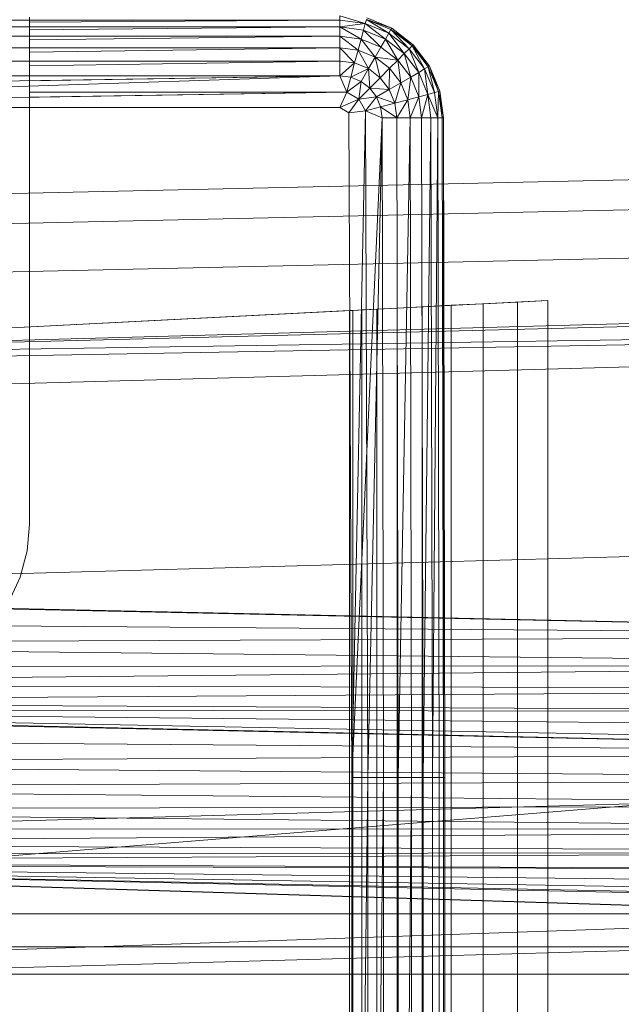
# Model space of a CAD drawing. Header units: metres. Extents: x 397.7 to 427.5, y 12.6 to 28.4.
# Tile 67 of 124: x 407.6576 to 407.7428, y 26.374 to 26.5134. Entities that reach past the tile are written whole.
import ezdxf

# ---------------------------------------------------------------- set-up
doc = ezdxf.new("R2010")
doc.units = ezdxf.units.M
doc.layers.add('A-DETL-____-MBND', color=7, linetype='Continuous', lineweight=18)

# ---------------------------------------------------------------- blocks, each defined once
blk = doc.blocks.new('Family - Inodor P5-151873-08_CLI_AIRE_P5')
at = {"layer": 'A-DETL-____-MBND', "color": 253, "true_color": 0xaaaaaa}
for p, q in [((0.15024, 0.40211), (0.01521, 0.40211)), ((0.10628, 0.40251), (0.10628, 0.40211)), ((0.15024, 0.40211), (0.10628, 0.40211)), ((0.10628, 0.40211), (0.15024, 0.40211)), ((0.10628, 0.40211), (0.10628, 0.40179)), ((0.15024, 0.40211), (0.10628, 0.40179)), ((0.15024, 0.40211), (0.10628, 0.40179)), ((0.10628, 0.40179), (0.10628, 0.40114)), ((0.15024, 0.40271), (0.15024, 0.40211)), ((0.15382, 0.40164), (0.15024, 0.40271)), ((0.15024, 0.40271), (0.15024, 0.40211)), ((0.15382, 0.40164), (0.15024, 0.40271)), ((0.15024, 0.40211), (0.15024, 0.40271)), ((0.15382, 0.40164), (0.15024, 0.40211)), ((0.15024, 0.40114), (0.15024, 0.40211)), ((0.15382, 0.40164), (0.15024, 0.40211)), ((0.15382, 0.40164), (0.15024, 0.40211)), ((0.15024, 0.40114), (0.15024, 0.40211)), ((0.15024, 0.40211), (0.15024, 0.40114)), ((0.15382, 0.40164), (0.15024, 0.40114)), ((0.15024, 0.40114), (0.15382, 0.40164)), ((0.15382, 0.40164), (0.15357, 0.4007)), ((0.15357, 0.4007), (0.15382, 0.40164)), ((0.15357, 0.4007), (0.15382, 0.40164)), ((0.15398, 0.40221), (0.15382, 0.40164)), ((0.15398, 0.40221), (0.15382, 0.40164)), ((0.15382, 0.40164), (0.15398, 0.40221)), ((0.15716, 0.40025), (0.15382, 0.40164)), ((0.15716, 0.40025), (0.15382, 0.40164)), ((0.15668, 0.39941), (0.15382, 0.40164)), ((0.15716, 0.40025), (0.15382, 0.40164)), ((0.15668, 0.39941), (0.15382, 0.40164)), ((0.15746, 0.40077), (0.15398, 0.40221)), ((0.15756, 0.40094), (0.15398, 0.40221)), ((0.15716, 0.40025), (0.15398, 0.40221)), ((0.15756, 0.40094), (0.15398, 0.40221)), ((0.15746, 0.40077), (0.15398, 0.40221)), ((0.15746, 0.40077), (0.15398, 0.40221)), ((0.15716, 0.40025), (0.15398, 0.40221)), ((0.15403, 0.40241), (0.15756, 0.40094)), ((0.15403, 0.40241), (0.15756, 0.40094)), ((0.15403, 0.40241), (0.15756, 0.40094)), ((0.15756, 0.40094), (0.15403, 0.40241)), ((0.15024, 0.40114), (0.01521, 0.40114)), ((0.15024, 0.40114), (0.10628, 0.40114)), ((0.10628, 0.40114), (0.15024, 0.40114)), ((0.10628, 0.40114), (0.10628, 0.40071)), ((0.15024, 0.40114), (0.10628, 0.40071)), ((0.15024, 0.40114), (0.10628, 0.40071)), ((0.10628, 0.40071), (0.10628, 0.39982)), ((0.15357, 0.4007), (0.15024, 0.40114)), ((0.15024, 0.40114), (0.15024, 0.39982)), ((0.15357, 0.4007), (0.15024, 0.40114)), ((0.15357, 0.4007), (0.15024, 0.40114)), ((0.15323, 0.39942), (0.15024, 0.40114)), ((0.15024, 0.40114), (0.15024, 0.39982)), ((0.15323, 0.39942), (0.15024, 0.40114)), ((0.15024, 0.39982), (0.15024, 0.40114)), ((0.15357, 0.4007), (0.15323, 0.39942)), ((0.15357, 0.4007), (0.15323, 0.39942)), ((0.15323, 0.39942), (0.15357, 0.4007)), ((0.15668, 0.39941), (0.15357, 0.4007)), ((0.15668, 0.39941), (0.15357, 0.4007)), ((0.15602, 0.39827), (0.15357, 0.4007)), ((0.15668, 0.39941), (0.15357, 0.4007)), ((0.15602, 0.39827), (0.15357, 0.4007)), ((0.15716, 0.40025), (0.15668, 0.39941)), ((0.15716, 0.40025), (0.15668, 0.39941)), ((0.15668, 0.39941), (0.15716, 0.40025)), ((0.15746, 0.40077), (0.15716, 0.40025)), ((0.15746, 0.40077), (0.15716, 0.40025)), ((0.15716, 0.40025), (0.15746, 0.40077)), ((0.16003, 0.39805), (0.15716, 0.40025)), ((0.16003, 0.39805), (0.15716, 0.40025)), ((0.15935, 0.39736), (0.15716, 0.40025)), ((0.16003, 0.39805), (0.15716, 0.40025)), ((0.15935, 0.39736), (0.15716, 0.40025)), ((0.15756, 0.40094), (0.15746, 0.40077)), ((0.15756, 0.40094), (0.15746, 0.40077)), ((0.15746, 0.40077), (0.15756, 0.40094)), ((0.16045, 0.39847), (0.15746, 0.40077)), ((0.1606, 0.39862), (0.15746, 0.40077)), ((0.16003, 0.39805), (0.15746, 0.40077)), ((0.1606, 0.39862), (0.15746, 0.40077)), ((0.16045, 0.39847), (0.15746, 0.40077)), ((0.16045, 0.39847), (0.15746, 0.40077)), ((0.16003, 0.39805), (0.15746, 0.40077)), ((0.15756, 0.40094), (0.1606, 0.39862)), ((0.15756, 0.40094), (0.1606, 0.39862)), ((0.15756, 0.40094), (0.1606, 0.39862)), ((0.1606, 0.39862), (0.15756, 0.40094)), ((0.15024, 0.39982), (0.01521, 0.39982)), ((0.15024, 0.39982), (0.10628, 0.39982)), ((0.10628, 0.39982), (0.15024, 0.39982)), ((0.10628, 0.39982), (0.10628, 0.39929)), ((0.15024, 0.39982), (0.10628, 0.39929)), ((0.15024, 0.39982), (0.10628, 0.39929)), ((0.10628, 0.39929), (0.10628, 0.39819)), ((0.15323, 0.39942), (0.15024, 0.39982)), ((0.15024, 0.39982), (0.15024, 0.39819)), ((0.15323, 0.39942), (0.15024, 0.39982)), ((0.15323, 0.39942), (0.15024, 0.39982)), ((0.15281, 0.39785), (0.15024, 0.39982)), ((0.15024, 0.39982), (0.15024, 0.39819)), ((0.15281, 0.39785), (0.15024, 0.39982)), ((0.15024, 0.39819), (0.15024, 0.39982)), ((0.15323, 0.39942), (0.15281, 0.39785)), ((0.15323, 0.39942), (0.15281, 0.39785)), ((0.15281, 0.39785), (0.15323, 0.39942)), ((0.15602, 0.39827), (0.15323, 0.39942)), ((0.15602, 0.39827), (0.15323, 0.39942)), ((0.15602, 0.39827), (0.15323, 0.39942)), ((0.1552, 0.39686), (0.15323, 0.39942)), ((0.1552, 0.39686), (0.15323, 0.39942)), ((0.15668, 0.39941), (0.15602, 0.39827)), ((0.15668, 0.39941), (0.15602, 0.39827)), ((0.15602, 0.39827), (0.15668, 0.39941)), ((0.15935, 0.39736), (0.15668, 0.39941)), ((0.15935, 0.39736), (0.15668, 0.39941)), ((0.15841, 0.39643), (0.15668, 0.39941)), ((0.15935, 0.39736), (0.15668, 0.39941)), ((0.15841, 0.39643), (0.15668, 0.39941)), ((0.15024, 0.39819), (0.01521, 0.39819)), ((0.15024, 0.39819), (0.10628, 0.39819)), ((0.10628, 0.39819), (0.15024, 0.39819)), ((0.10628, 0.39819), (0.10628, 0.39758)), ((0.15024, 0.39819), (0.10628, 0.39758)), ((0.15024, 0.39819), (0.10628, 0.39758)), ((0.10628, 0.39758), (0.10628, 0.39631)), ((0.15281, 0.39785), (0.15024, 0.39819)), ((0.15024, 0.39819), (0.15024, 0.39631)), ((0.15281, 0.39785), (0.15024, 0.39819)), ((0.15281, 0.39785), (0.15024, 0.39819)), ((0.15232, 0.39603), (0.15024, 0.39819)), ((0.15024, 0.39819), (0.15024, 0.39631)), ((0.15232, 0.39603), (0.15024, 0.39819)), ((0.15024, 0.39631), (0.15024, 0.39819)), ((0.15281, 0.39785), (0.15232, 0.39603)), ((0.15281, 0.39785), (0.15232, 0.39603)), ((0.15232, 0.39603), (0.15281, 0.39785)), ((0.1552, 0.39686), (0.15281, 0.39785)), ((0.1552, 0.39686), (0.15281, 0.39785)), ((0.1552, 0.39686), (0.15281, 0.39785)), ((0.15426, 0.39523), (0.15281, 0.39785)), ((0.15426, 0.39523), (0.15281, 0.39785)), ((0.15602, 0.39827), (0.1552, 0.39686)), ((0.15602, 0.39827), (0.1552, 0.39686)), ((0.1552, 0.39686), (0.15602, 0.39827)), ((0.15841, 0.39643), (0.15602, 0.39827)), ((0.15841, 0.39643), (0.15602, 0.39827)), ((0.15841, 0.39643), (0.15602, 0.39827)), ((0.16003, 0.39805), (0.15935, 0.39736)), ((0.16003, 0.39805), (0.15935, 0.39736)), ((0.15935, 0.39736), (0.16003, 0.39805)), ((0.16045, 0.39847), (0.16003, 0.39805)), ((0.16045, 0.39847), (0.16003, 0.39805)), ((0.16003, 0.39805), (0.16045, 0.39847)), ((0.16223, 0.39518), (0.16003, 0.39805)), ((0.16223, 0.39518), (0.16003, 0.39805)), ((0.16139, 0.3947), (0.16003, 0.39805)), ((0.16223, 0.39518), (0.16003, 0.39805)), ((0.16139, 0.3947), (0.16003, 0.39805)), ((0.1606, 0.39862), (0.16045, 0.39847)), ((0.1606, 0.39862), (0.16045, 0.39847)), ((0.16045, 0.39847), (0.1606, 0.39862)), ((0.16275, 0.39548), (0.16045, 0.39847)), ((0.16275, 0.39548), (0.16045, 0.39847)), ((0.16223, 0.39518), (0.16045, 0.39847)), ((0.16275, 0.39548), (0.16045, 0.39847)), ((0.16223, 0.39518), (0.16045, 0.39847)), ((0.1606, 0.39862), (0.16292, 0.39558)), ((0.1606, 0.39862), (0.16292, 0.39558)), ((0.1606, 0.39862), (0.16292, 0.39558)), ((0.16275, 0.39548), (0.1606, 0.39862)), ((0.16292, 0.39558), (0.1606, 0.39862)), ((0.16275, 0.39548), (0.1606, 0.39862)), ((0.15024, 0.39631), (0.01521, 0.39631)), ((0.15024, 0.39631), (0.10628, 0.39631)), ((0.10628, 0.39631), (0.15024, 0.39631)), ((0.10628, 0.39631), (0.10628, 0.39563)), ((0.15024, 0.39631), (0.10628, 0.39563)), ((0.15024, 0.39631), (0.10628, 0.39563)), ((0.15232, 0.39603), (0.15024, 0.39631)), ((0.15024, 0.39423), (0.15024, 0.39631)), ((0.15232, 0.39603), (0.15024, 0.39631)), ((0.15232, 0.39603), (0.15024, 0.39631)), ((0.15024, 0.39423), (0.15024, 0.39631)), ((0.15024, 0.39631), (0.15024, 0.39423)), ((0.15232, 0.39603), (0.15024, 0.39423)), ((0.15024, 0.39423), (0.15232, 0.39603)), ((0.15178, 0.39402), (0.15232, 0.39603)), ((0.15178, 0.39402), (0.15232, 0.39603)), ((0.15178, 0.39402), (0.15232, 0.39603)), ((0.15426, 0.39523), (0.15232, 0.39603)), ((0.15426, 0.39523), (0.15232, 0.39603)), ((0.15426, 0.39523), (0.15232, 0.39603)), ((0.1552, 0.39686), (0.15426, 0.39523)), ((0.1552, 0.39686), (0.15426, 0.39523)), ((0.15426, 0.39523), (0.1552, 0.39686)), ((0.15726, 0.39528), (0.1552, 0.39686)), ((0.15841, 0.39643), (0.1552, 0.39686)), ((0.15841, 0.39643), (0.1552, 0.39686)), ((0.15726, 0.39528), (0.1552, 0.39686)), ((0.15726, 0.39528), (0.1552, 0.39686)), ((0.15593, 0.39395), (0.1552, 0.39686)), ((0.15593, 0.39395), (0.1552, 0.39686)), ((0.15841, 0.39643), (0.15726, 0.39528)), ((0.15841, 0.39643), (0.15726, 0.39528)), ((0.15726, 0.39528), (0.15841, 0.39643)), ((0.15935, 0.39736), (0.15841, 0.39643)), ((0.15935, 0.39736), (0.15841, 0.39643)), ((0.15841, 0.39643), (0.15935, 0.39736)), ((0.16025, 0.39404), (0.15841, 0.39643)), ((0.16025, 0.39404), (0.15841, 0.39643)), ((0.15884, 0.39322), (0.15841, 0.39643)), ((0.16025, 0.39404), (0.15841, 0.39643)), ((0.15884, 0.39322), (0.15841, 0.39643)), ((0.16139, 0.3947), (0.15935, 0.39736)), ((0.16139, 0.3947), (0.15935, 0.39736)), ((0.16025, 0.39404), (0.15935, 0.39736)), ((0.16139, 0.3947), (0.15935, 0.39736)), ((0.16025, 0.39404), (0.15935, 0.39736)), ((0.10628, 0.39563), (0.10628, 0.39423)), ((0.15426, 0.39523), (0.15178, 0.39402)), ((0.15178, 0.39402), (0.15426, 0.39523)), ((0.15426, 0.39523), (0.15322, 0.39343)), ((0.15322, 0.39343), (0.15426, 0.39523)), ((0.15322, 0.39343), (0.15426, 0.39523)), ((0.15593, 0.39395), (0.15426, 0.39523)), ((0.15593, 0.39395), (0.15426, 0.39523)), ((0.15593, 0.39395), (0.15426, 0.39523)), ((0.15446, 0.39248), (0.15426, 0.39523)), ((0.15446, 0.39248), (0.15426, 0.39523)), ((0.15726, 0.39528), (0.15593, 0.39395)), ((0.15726, 0.39528), (0.15593, 0.39395)), ((0.15593, 0.39395), (0.15726, 0.39528)), ((0.15721, 0.39228), (0.15726, 0.39528)), ((0.15721, 0.39228), (0.15726, 0.39528)), ((0.15884, 0.39322), (0.15726, 0.39528)), ((0.15884, 0.39322), (0.15726, 0.39528)), ((0.15884, 0.39322), (0.15726, 0.39528)), ((0.16139, 0.3947), (0.16025, 0.39404)), ((0.16139, 0.3947), (0.16025, 0.39404)), ((0.16025, 0.39404), (0.16139, 0.3947)), ((0.16223, 0.39518), (0.16139, 0.3947)), ((0.16223, 0.39518), (0.16139, 0.3947)), ((0.16139, 0.3947), (0.16223, 0.39518)), ((0.16268, 0.39159), (0.16139, 0.3947)), ((0.16268, 0.39159), (0.16139, 0.3947)), ((0.1614, 0.39125), (0.16139, 0.3947)), ((0.16268, 0.39159), (0.16139, 0.3947)), ((0.1614, 0.39125), (0.16139, 0.3947)), ((0.16275, 0.39548), (0.16223, 0.39518)), ((0.16275, 0.39548), (0.16223, 0.39518)), ((0.16223, 0.39518), (0.16275, 0.39548)), ((0.16362, 0.39184), (0.16223, 0.39518)), ((0.16362, 0.39184), (0.16223, 0.39518)), ((0.16268, 0.39159), (0.16223, 0.39518)), ((0.16362, 0.39184), (0.16223, 0.39518)), ((0.16268, 0.39159), (0.16223, 0.39518)), ((0.16292, 0.39558), (0.16275, 0.39548)), ((0.16292, 0.39558), (0.16275, 0.39548)), ((0.16275, 0.39548), (0.16292, 0.39558)), ((0.16419, 0.392), (0.16275, 0.39548)), ((0.16419, 0.392), (0.16275, 0.39548)), ((0.16362, 0.39184), (0.16275, 0.39548)), ((0.16419, 0.392), (0.16275, 0.39548)), ((0.16362, 0.39184), (0.16275, 0.39548)), ((0.16292, 0.39558), (0.16439, 0.39205)), ((0.16292, 0.39558), (0.16439, 0.39205)), ((0.16292, 0.39558), (0.16439, 0.39205)), ((0.16419, 0.392), (0.16292, 0.39558)), ((0.16439, 0.39205), (0.16292, 0.39558)), ((0.16419, 0.392), (0.16292, 0.39558)), ((0.15024, 0.39423), (0.01521, 0.39423)), ((0.15024, 0.39423), (0.01521, 0.39201)), ((0.15024, 0.39423), (0.01521, 0.38973)), ((0.15024, 0.39423), (0.10628, 0.39423)), ((0.10628, 0.39423), (0.15024, 0.39423)), ((0.10628, 0.39423), (0.10628, 0.3935)), ((0.15024, 0.39423), (0.10628, 0.3935)), ((0.15024, 0.39423), (0.10628, 0.3935)), ((0.10628, 0.3935), (0.10628, 0.39192)), ((0.15178, 0.39402), (0.15024, 0.39423)), ((0.15121, 0.39188), (0.15024, 0.39423)), ((0.15178, 0.39402), (0.15024, 0.39423)), ((0.15178, 0.39402), (0.15024, 0.39423)), ((0.15121, 0.39188), (0.15024, 0.39423)), ((0.15024, 0.39423), (0.15121, 0.39188)), ((0.15178, 0.39402), (0.15121, 0.39188)), ((0.15178, 0.39402), (0.15121, 0.39188)), ((0.15121, 0.39188), (0.15178, 0.39402)), ((0.15322, 0.39343), (0.15121, 0.39188)), ((0.15322, 0.39343), (0.15121, 0.39188)), ((0.15121, 0.39188), (0.15322, 0.39343)), ((0.15322, 0.39343), (0.15178, 0.39402)), ((0.15322, 0.39343), (0.15178, 0.39402)), ((0.15322, 0.39343), (0.15178, 0.39402)), ((0.15289, 0.39091), (0.15322, 0.39343)), ((0.15289, 0.39091), (0.15322, 0.39343)), ((0.15289, 0.39091), (0.15322, 0.39343)), ((0.15446, 0.39248), (0.15322, 0.39343)), ((0.15446, 0.39248), (0.15322, 0.39343)), ((0.15446, 0.39248), (0.15322, 0.39343)), ((0.15593, 0.39395), (0.15446, 0.39248)), ((0.15593, 0.39395), (0.15446, 0.39248)), ((0.15446, 0.39248), (0.15593, 0.39395)), ((0.15721, 0.39228), (0.15593, 0.39395)), ((0.15721, 0.39228), (0.15593, 0.39395)), ((0.15721, 0.39228), (0.15593, 0.39395)), ((0.15884, 0.39322), (0.15721, 0.39228)), ((0.15884, 0.39322), (0.15721, 0.39228)), ((0.15721, 0.39228), (0.15884, 0.39322)), ((0.15801, 0.39034), (0.15884, 0.39322)), ((0.15801, 0.39034), (0.15884, 0.39322)), ((0.16025, 0.39404), (0.15884, 0.39322)), ((0.16025, 0.39404), (0.15884, 0.39322)), ((0.15884, 0.39322), (0.16025, 0.39404)), ((0.15983, 0.39083), (0.15884, 0.39322)), ((0.15983, 0.39083), (0.15884, 0.39322)), ((0.15983, 0.39083), (0.15884, 0.39322)), ((0.15983, 0.39083), (0.16025, 0.39404)), ((0.15983, 0.39083), (0.16025, 0.39404)), ((0.1614, 0.39125), (0.16025, 0.39404)), ((0.1614, 0.39125), (0.16025, 0.39404)), ((0.1614, 0.39125), (0.16025, 0.39404)), ((0.15121, 0.39188), (0.01521, 0.38973)), ((0.15121, 0.39188), (0.10628, 0.39192)), ((0.10628, 0.39192), (0.15121, 0.39188)), ((0.10628, 0.39192), (0.10628, 0.39117)), ((0.15121, 0.39188), (0.10628, 0.39117)), ((0.15121, 0.39188), (0.10628, 0.39117)), ((0.15024, 0.38973), (0.15121, 0.39188)), ((0.15121, 0.39188), (0.15024, 0.38973)), ((0.15024, 0.38973), (0.15121, 0.39188)), ((0.15289, 0.39091), (0.15121, 0.39188)), ((0.15289, 0.39091), (0.15121, 0.39188)), ((0.15446, 0.39248), (0.15289, 0.39091)), ((0.15446, 0.39248), (0.15289, 0.39091)), ((0.15289, 0.39091), (0.15446, 0.39248)), ((0.15541, 0.39124), (0.15446, 0.39248)), ((0.15721, 0.39228), (0.15446, 0.39248)), ((0.15721, 0.39228), (0.15446, 0.39248)), ((0.15541, 0.39124), (0.15446, 0.39248)), ((0.15541, 0.39124), (0.15446, 0.39248)), ((0.15721, 0.39228), (0.15541, 0.39124)), ((0.15721, 0.39228), (0.15541, 0.39124)), ((0.15541, 0.39124), (0.15721, 0.39228)), ((0.15801, 0.39034), (0.15721, 0.39228)), ((0.15801, 0.39034), (0.15721, 0.39228)), ((0.15801, 0.39034), (0.15721, 0.39228)), ((0.16362, 0.39184), (0.16268, 0.39159)), ((0.16362, 0.39184), (0.16268, 0.39159)), ((0.16268, 0.39159), (0.16362, 0.39184)), ((0.16419, 0.392), (0.16362, 0.39184)), ((0.16419, 0.392), (0.16362, 0.39184)), ((0.16362, 0.39184), (0.16419, 0.392)), ((0.16409, 0.38826), (0.16362, 0.39184)), ((0.16409, 0.38826), (0.16362, 0.39184)), ((0.16409, 0.38826), (0.16362, 0.39184)), ((0.16409, 0.38826), (0.16419, 0.392)), ((0.16409, 0.38826), (0.16419, 0.392)), ((0.16439, 0.39205), (0.16419, 0.392)), ((0.16439, 0.39205), (0.16419, 0.392)), ((0.16419, 0.392), (0.16439, 0.39205)), ((0.16469, 0.38826), (0.16419, 0.392)), ((0.16469, 0.38826), (0.16419, 0.392)), ((0.16469, 0.38826), (0.16419, 0.392)), ((0.16439, 0.39205), (0.16489, 0.38826)), ((0.16439, 0.39205), (0.16489, 0.38826)), ((0.16439, 0.39205), (0.16489, 0.38826)), ((0.16469, 0.38826), (0.16439, 0.39205)), ((0.16489, 0.38826), (0.16439, 0.39205)), ((0.16469, 0.38826), (0.16439, 0.39205)), ((0.10628, 0.39117), (0.10628, 0.38973)), ((0.15289, 0.39091), (0.15024, 0.38973)), ((0.15024, 0.38973), (0.15289, 0.39091)), ((0.15289, 0.39091), (0.15151, 0.38899)), ((0.15151, 0.38899), (0.15289, 0.39091)), ((0.15151, 0.38899), (0.15289, 0.39091)), ((0.15541, 0.39124), (0.15289, 0.39091)), ((0.15541, 0.39124), (0.15289, 0.39091)), ((0.15289, 0.39091), (0.15541, 0.39124)), ((0.15386, 0.38923), (0.15289, 0.39091)), ((0.15386, 0.38923), (0.15289, 0.39091)), ((0.15386, 0.38923), (0.15289, 0.39091)), ((0.15541, 0.39124), (0.15386, 0.38923)), ((0.15386, 0.38923), (0.15541, 0.39124)), ((0.15386, 0.38923), (0.15541, 0.39124)), ((0.156, 0.3898), (0.15541, 0.39124)), ((0.15801, 0.39034), (0.15541, 0.39124)), ((0.15801, 0.39034), (0.15541, 0.39124)), ((0.156, 0.3898), (0.15541, 0.39124)), ((0.156, 0.3898), (0.15541, 0.39124)), ((0.15983, 0.39083), (0.15801, 0.39034)), ((0.15983, 0.39083), (0.15801, 0.39034)), ((0.15801, 0.39034), (0.15983, 0.39083)), ((0.15829, 0.38826), (0.15983, 0.39083)), ((0.15829, 0.38826), (0.15983, 0.39083)), ((0.1614, 0.39125), (0.15983, 0.39083)), ((0.1614, 0.39125), (0.15983, 0.39083)), ((0.15983, 0.39083), (0.1614, 0.39125)), ((0.16017, 0.38826), (0.15983, 0.39083)), ((0.16017, 0.38826), (0.15983, 0.39083)), ((0.16017, 0.38826), (0.15983, 0.39083)), ((0.16017, 0.38826), (0.1614, 0.39125)), ((0.16017, 0.38826), (0.1614, 0.39125)), ((0.16268, 0.39159), (0.1614, 0.39125)), ((0.16268, 0.39159), (0.1614, 0.39125)), ((0.1614, 0.39125), (0.16268, 0.39159)), ((0.1618, 0.38826), (0.1614, 0.39125)), ((0.1618, 0.38826), (0.1614, 0.39125)), ((0.1618, 0.38826), (0.1614, 0.39125)), ((0.1618, 0.38826), (0.16268, 0.39159)), ((0.1618, 0.38826), (0.16268, 0.39159)), ((0.16268, 0.39159), (0.16312, 0.38826)), ((0.16409, 0.38826), (0.16268, 0.39159)), ((0.16312, 0.38826), (0.16268, 0.39159)), ((0.16409, 0.38826), (0.16268, 0.39159)), ((0.16312, 0.38826), (0.16268, 0.39159)), ((0.15024, 0.38973), (0.01521, 0.38973)), ((0.15024, 0.38973), (0.10628, 0.38973)), ((0.10628, 0.38973), (0.15024, 0.38973)), ((0.10628, 0.38973), (0.10628, 0.38949)), ((0.10628, 0.38949), (0.10628, 0.35922)), ((0.15151, 0.38899), (0.15024, 0.38973)), ((0.15151, 0.38899), (0.15024, 0.38973)), ((0.15024, 0.38973), (0.15151, 0.38899)), ((0.15386, 0.38923), (0.15151, 0.38899)), ((0.15386, 0.38923), (0.15151, 0.38899)), ((0.15386, 0.38923), (0.15151, 0.38899)), ((0.15386, 0.38923), (0.15191, 0.29485)), ((0.15191, 0.29485), (0.15386, 0.38923)), ((0.156, 0.3898), (0.15386, 0.38923)), ((0.156, 0.3898), (0.15386, 0.38923)), ((0.15386, 0.38923), (0.156, 0.3898)), ((0.15621, 0.38826), (0.15386, 0.38923)), ((0.15621, 0.38826), (0.15386, 0.38923)), ((0.15621, 0.38826), (0.15386, 0.38923)), ((0.15419, 0.29485), (0.15386, 0.38923)), ((0.15419, 0.29485), (0.15386, 0.38923)), ((0.15801, 0.39034), (0.156, 0.3898)), ((0.15801, 0.39034), (0.156, 0.3898)), ((0.156, 0.3898), (0.15801, 0.39034)), ((0.156, 0.3898), (0.15621, 0.38826)), ((0.15829, 0.38826), (0.156, 0.3898)), ((0.15621, 0.38826), (0.156, 0.3898)), ((0.15829, 0.38826), (0.156, 0.3898)), ((0.15621, 0.38826), (0.156, 0.3898)), ((0.15829, 0.38826), (0.15801, 0.39034)), ((0.15829, 0.38826), (0.15801, 0.39034)), ((0.15829, 0.38826), (0.15801, 0.39034)), ((0.15191, 0.29485), (0.15151, 0.38899)), ((0.15151, 0.38899), (0.15191, 0.29485)), ((0.15191, 0.29485), (0.15151, 0.38899)), ((0.15621, 0.38826), (0.15191, 0.29485)), ((0.15621, 0.38826), (0.15419, 0.29485)), ((0.15621, 0.38826), (0.15419, 0.29485)), ((0.15419, 0.29485), (0.15621, 0.38826)), ((0.15829, 0.38826), (0.15621, 0.38826)), ((0.15641, 0.29485), (0.15621, 0.38826)), ((0.15829, 0.38826), (0.15621, 0.38826)), ((0.15829, 0.38826), (0.15621, 0.38826)), ((0.15641, 0.29485), (0.15621, 0.38826)), ((0.15641, 0.29485), (0.15621, 0.38826)), ((0.16017, 0.38826), (0.15829, 0.38826)), ((0.15849, 0.29485), (0.15829, 0.38826)), ((0.16017, 0.38826), (0.15829, 0.38826)), ((0.15829, 0.38826), (0.15849, 0.29485)), ((0.16017, 0.38826), (0.15829, 0.38826)), ((0.15849, 0.29485), (0.15829, 0.38826)), ((0.16017, 0.38826), (0.15849, 0.29485)), ((0.15849, 0.29485), (0.16017, 0.38826)), ((0.1618, 0.38826), (0.16017, 0.38826)), ((0.16037, 0.29485), (0.16017, 0.38826)), ((0.1618, 0.38826), (0.16017, 0.38826)), ((0.1618, 0.38826), (0.16017, 0.38826)), ((0.16037, 0.29485), (0.16017, 0.38826)), ((0.16037, 0.29485), (0.16017, 0.38826)), ((0.16312, 0.38826), (0.1618, 0.38826)), ((0.162, 0.29485), (0.1618, 0.38826)), ((0.16312, 0.38826), (0.1618, 0.38826)), ((0.1618, 0.38826), (0.162, 0.29485)), ((0.16312, 0.38826), (0.1618, 0.38826)), ((0.162, 0.29485), (0.1618, 0.38826)), ((0.16312, 0.38826), (0.162, 0.29485)), ((0.162, 0.29485), (0.16312, 0.38826)), ((0.16409, 0.38826), (0.16312, 0.38826)), ((0.16332, 0.29485), (0.16312, 0.38826)), ((0.16409, 0.38826), (0.16312, 0.38826)), ((0.16409, 0.38826), (0.16312, 0.38826)), ((0.16332, 0.29485), (0.16312, 0.38826)), ((0.16332, 0.29485), (0.16312, 0.38826)), ((0.16409, 0.38826), (0.16332, 0.29485)), ((0.16332, 0.29485), (0.16409, 0.38826)), ((0.16469, 0.38826), (0.16409, 0.38826)), ((0.16429, 0.29485), (0.16409, 0.38826)), ((0.16469, 0.38826), (0.16409, 0.38826)), ((0.16469, 0.38826), (0.16409, 0.38826)), ((0.16429, 0.29485), (0.16409, 0.38826)), ((0.16429, 0.29485), (0.16409, 0.38826)), ((0.16489, 0.38826), (0.16469, 0.38826)), ((0.16489, 0.29485), (0.16469, 0.38826)), ((0.16489, 0.38826), (0.16469, 0.38826)), ((0.16469, 0.38826), (0.16489, 0.29485)), ((0.16489, 0.38826), (0.16469, 0.38826)), ((0.16489, 0.29485), (0.16469, 0.38826)), ((0.16489, 0.38826), (0.16489, 0.01465)), ((0.16489, 0.38826), (0.16489, 0.01465)), ((0.16489, 0.38826), (0.16509, 0.29485)), ((0.16489, 0.38826), (0.16489, 0.29485)), ((0.16509, 0.29485), (0.16489, 0.38826)), ((0.16489, 0.29485), (0.16489, 0.38826)), ((0.31954, 0.38234), (0, 0.37522)), ((0.31954, 0.38234), (0, 0.37522)), ((0.31971, 0.37812), (0.00022, 0.371)), ((0.31971, 0.37812), (0.00022, 0.371)), ((0.31998, 0.37128), (0.00056, 0.36417)), ((0.31998, 0.37128), (0.00056, 0.36417)), ((0.00127, 0.35389), (0.51095, 0.36797)), ((0.51095, 0.36678), (0.00127, 0.35389)), ((0.51095, 0.36184), (0.00127, 0.35389)), ((0.51095, 0.36184), (0.00127, 0.35271)), ((0.51095, 0.36184), (0.00127, 0.34776)), ((0.01521, 0.35403), (0.17966, 0.3624)), ((0.15546, 0.36117), (0.15334, 0.36106)), ((0.15833, 0.36132), (0.15546, 0.36117)), ((0.15546, 0.36117), (0.15546, 0.04351)), ((0.16188, 0.3615), (0.15833, 0.36132)), ((0.15833, 0.36132), (0.15833, 0.04336)), ((0.16188, 0.3615), (0.16187, 0.04318)), ((0.16598, 0.36171), (0.16188, 0.3615)), ((0.17052, 0.36194), (0.16598, 0.36171)), ((0.16598, 0.36171), (0.16598, 0.04297)), ((0.17536, 0.36218), (0.17052, 0.36194)), ((0.17052, 0.36194), (0.17052, 0.04274)), ((0.17966, 0.3624), (0.17536, 0.36218)), ((0.17536, 0.36218), (0.17536, 0.04249)), ((0.17966, 0.04228), (0.17966, 0.3624)), ((0.15161, 0.36098), (0.01521, 0.35403)), ((0.15205, 0.361), (0.15161, 0.36098)), ((0.15161, 0.36098), (0.15161, 0.0437)), ((0.15334, 0.36106), (0.15205, 0.361)), ((0.15205, 0.361), (0.15205, 0.04368)), ((0.15334, 0.36106), (0.15334, 0.04361)), ((0.10628, 0.35922), (0.10628, 0.35813)), ((0.10628, 0.35813), (0.10628, 0.33073)), ((0.51095, 0.33495), (0.00127, 0.32087)), ((0.10595, 0.32692), (0.10628, 0.33073)), ((0.10496, 0.32322), (0.10595, 0.32692)), ((0.10334, 0.31974), (0.10496, 0.32322)), ((0.28182, 0.31489), (0.00127, 0.32102)), ((0.00192, 0.32088), (0.28182, 0.31489)), ((0.28182, 0.31489), (0.00192, 0.32088)), ((0.28182, 0.31489), (0.00192, 0.31713)), ((0.28182, 0.31489), (0.00192, 0.31713)), ((0.28182, 0.31489), (0.00192, 0.31371)), ((0.00192, 0.31371), (0.28182, 0.31489)), ((0.28181, 0.31079), (0.00192, 0.31371)), ((0.28181, 0.31079), (0.00192, 0.31371)), ((0.28181, 0.31079), (0.00192, 0.31043)), ((0.00192, 0.30799), (0.28181, 0.31079)), ((0.00192, 0.31043), (0.28181, 0.31079)), ((0.00192, 0.30799), (0.28181, 0.31079)), ((0.28181, 0.30737), (0.00192, 0.30799)), ((0.28181, 0.30737), (0.00192, 0.30799)), ((0.28181, 0.30737), (0.00192, 0.30554)), ((0.00192, 0.30554), (0.28181, 0.30737)), ((0.28181, 0.30409), (0.00192, 0.30554)), ((0.28181, 0.30409), (0.00192, 0.30554)), ((0.28176, 0.29829), (0.00127, 0.30443)), ((0.00187, 0.30429), (0.28176, 0.29829)), ((0.28176, 0.29829), (0.00187, 0.30429)), ((0.28181, 0.30409), (0.00192, 0.30454)), ((0.28181, 0.30409), (0.00192, 0.30454)), ((0.28181, 0.30165), (0.00192, 0.30454)), ((0.28181, 0.30165), (0.00192, 0.30454)), ((0.28181, 0.2992), (0.00192, 0.30454)), ((0.28181, 0.2992), (0.00192, 0.30454)), ((0.28175, 0.2982), (0.00192, 0.30454)), ((0.28175, 0.2982), (0.00192, 0.30454)), ((0.51095, 0.29991), (0.00127, 0.28584)), ((0.28176, 0.29829), (0.00187, 0.30052)), ((0.28176, 0.29829), (0.00187, 0.30052)), ((0.28175, 0.2982), (0.00186, 0.27553)), ((0.00186, 0.27553), (0.28175, 0.2982)), ((0.28176, 0.29829), (0.00187, 0.29687)), ((0.00187, 0.29687), (0.28176, 0.29829)), ((0.28176, 0.29452), (0.00187, 0.29687)), ((0.28176, 0.29452), (0.00187, 0.29687)), ((0.28176, 0.29452), (0.00187, 0.29343)), ((0.00187, 0.29343), (0.28176, 0.29452)), ((0.15191, 0.10805), (0.15191, 0.29485)), ((0.15191, 0.29485), (0.15191, 0.10805)), ((0.15419, 0.29485), (0.15191, 0.29485)), ((0.15419, 0.29485), (0.15191, 0.10805)), ((0.15419, 0.29485), (0.15191, 0.29485)), ((0.15191, 0.10805), (0.15191, 0.29485)), ((0.15191, 0.10805), (0.15419, 0.29485)), ((0.15419, 0.10805), (0.15419, 0.29485)), ((0.15641, 0.29485), (0.15419, 0.29485)), ((0.15641, 0.29485), (0.15419, 0.10805)), ((0.15641, 0.29485), (0.15419, 0.29485)), ((0.15419, 0.10805), (0.15419, 0.29485)), ((0.15419, 0.10805), (0.15419, 0.29485)), ((0.15419, 0.10805), (0.15641, 0.29485)), ((0.15641, 0.10805), (0.15641, 0.29485)), ((0.15641, 0.29485), (0.15849, 0.29485)), ((0.15849, 0.29485), (0.15641, 0.29485)), ((0.15641, 0.10805), (0.15641, 0.29485)), ((0.15641, 0.10805), (0.15641, 0.29485)), ((0.15849, 0.10805), (0.15849, 0.29485)), ((0.16037, 0.29485), (0.15849, 0.29485)), ((0.15849, 0.29485), (0.15849, 0.10805)), ((0.16037, 0.29485), (0.15849, 0.10805)), ((0.16037, 0.29485), (0.15849, 0.29485)), ((0.15849, 0.10805), (0.15849, 0.29485)), ((0.15849, 0.10805), (0.16037, 0.29485)), ((0.16037, 0.10805), (0.16037, 0.29485)), ((0.16037, 0.29485), (0.162, 0.29485)), ((0.162, 0.29485), (0.16037, 0.29485)), ((0.16037, 0.10805), (0.16037, 0.29485)), ((0.16037, 0.10805), (0.16037, 0.29485)), ((0.16332, 0.29485), (0.162, 0.29485)), ((0.162, 0.10805), (0.162, 0.29485)), ((0.16332, 0.29485), (0.162, 0.29485)), ((0.162, 0.29485), (0.162, 0.10805)), ((0.16332, 0.29485), (0.162, 0.29485)), ((0.162, 0.10805), (0.162, 0.29485)), ((0.16429, 0.29485), (0.16332, 0.29485)), ((0.16332, 0.10805), (0.16332, 0.29485)), ((0.16429, 0.29485), (0.16332, 0.29485)), ((0.16332, 0.29485), (0.16332, 0.10805)), ((0.16429, 0.29485), (0.16332, 0.29485)), ((0.16332, 0.10805), (0.16332, 0.29485)), ((0.16489, 0.29485), (0.16429, 0.29485)), ((0.16429, 0.10805), (0.16429, 0.29485)), ((0.16429, 0.29485), (0.16489, 0.29485)), ((0.16429, 0.29485), (0.16429, 0.10805)), ((0.16489, 0.29485), (0.16429, 0.29485)), ((0.16429, 0.10805), (0.16429, 0.29485)), ((0.16509, 0.29485), (0.16489, 0.29485)), ((0.16489, 0.10805), (0.16489, 0.29485)), ((0.16509, 0.29485), (0.16489, 0.29485)), ((0.16489, 0.29485), (0.16489, 0.10805)), ((0.16509, 0.29485), (0.16489, 0.29485)), ((0.16489, 0.10805), (0.16489, 0.29485)), ((0.16509, 0.29485), (0.16509, 0.10805)), ((0.16509, 0.29485), (0.16509, 0.10805)), ((0.28176, 0.29086), (0.00187, 0.29343)), ((0.28176, 0.29086), (0.00187, 0.29343)), ((0.28176, 0.29086), (0.00187, 0.29033)), ((0.00187, 0.29033), (0.28176, 0.29086)), ((0.28176, 0.28743), (0.00187, 0.29033)), ((0.28176, 0.28743), (0.00187, 0.29033)), ((0.28176, 0.28743), (0.00187, 0.28766)), ((0.28176, 0.28743), (0.00187, 0.28766)), ((0.28176, 0.28743), (0.00187, 0.28548)), ((0.00187, 0.28548), (0.28176, 0.28743)), ((0.28176, 0.28433), (0.00187, 0.28548)), ((0.28176, 0.28433), (0.00187, 0.28548)), ((0.28176, 0.28433), (0.00187, 0.28388)), ((0.00187, 0.2829), (0.28176, 0.28433)), ((0.00187, 0.28388), (0.28176, 0.28433)), ((0.00187, 0.2829), (0.28176, 0.28433)), ((0.28176, 0.28165), (0.00187, 0.2829)), ((0.28176, 0.28165), (0.00187, 0.2829)), ((0.00187, 0.28259), (0.28176, 0.27659)), ((0.28176, 0.28165), (0.00187, 0.28259)), ((0.28176, 0.28165), (0.00187, 0.28259)), ((0.28176, 0.27948), (0.00187, 0.28259)), ((0.28176, 0.27948), (0.00187, 0.28259)), ((0.28176, 0.27788), (0.00187, 0.28259)), ((0.28176, 0.27788), (0.00187, 0.28259)), ((0.28176, 0.2769), (0.00187, 0.28259)), ((0.28176, 0.2769), (0.00187, 0.28259)), ((0.28176, 0.27659), (0.00187, 0.28259)), ((0.51154, 0.26697), (0.00187, 0.28259)), ((0.28176, 0.27659), (0.00187, 0.28259)), ((0.28176, 0.27659), (0.00187, 0.28259)), ((0.52327, 0.26645), (0.00187, 0.28259)), ((0.51154, 0.26697), (0.00187, 0.28259)), ((0.51095, 0.27916), (0.00127, 0.26508)), ((0.28176, 0.27659), (0.00186, 0.26697)), ((0.00186, 0.26697), (0.28176, 0.27659)), ((0.28176, 0.27553), (0.00186, 0.27553)), ((0.28176, 0.27553), (0.00186, 0.27553)), ((0.00186, 0.27086), (0.28176, 0.27086)), ((0.28176, 0.27086), (0.00186, 0.27086)), ((0.28176, 0.26697), (0.00186, 0.26697)), ((0.28176, 0.26697), (0.00186, 0.26697)), ((0.28176, 0.26697), (0.00186, 0.26697)), ((0.28176, 0.26697), (0.00186, 0.26697))]:
    blk.add_line(p, q, dxfattribs=at)
blk = doc.blocks.new('LONDR55-XX_ZZ-ARQ-CAA-M3D-Londres55_ifc-1-08_CLI_AIRE_P5')
at = {"layer": 'A-DETL-____-MBND', "color": 253, "lineweight": 18, "true_color": 0xaaaaaa}
blk.add_blockref('Family - Inodor P5-151873-08_CLI_AIRE_P5', (407.55268, 26.11126), dxfattribs=at)

msp = doc.modelspace()

# ---------------------------------------------------------------- block references
at = {"lineweight": 5}
msp.add_blockref('LONDR55-XX_ZZ-ARQ-CAA-M3D-Londres55_ifc-1-08_CLI_AIRE_P5', (0, 0), dxfattribs=at)

doc.saveas('drawing.dxf')
